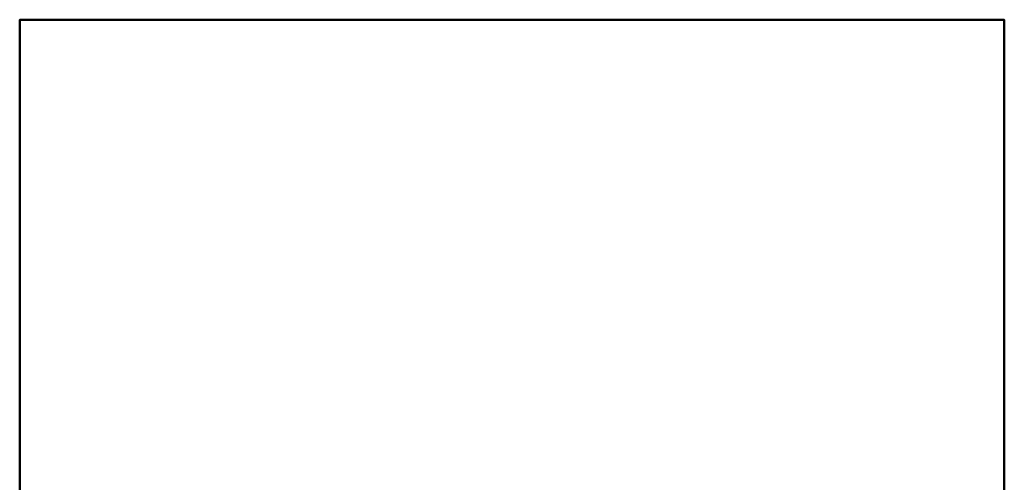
# Model space of a CAD drawing. Header units: millimetres. Extents: x -1219 to 1219, y -1219 to 1219.
# Tile 116 of 116: x -1219 to 1219, y 74 to 1219. Entities that reach past the tile are written whole.
import ezdxf

# ---------------------------------------------------------------- set-up
doc = ezdxf.new("R2010")
doc.units = ezdxf.units.MM
doc.layers.add('E-LITE-EQPM', color=33, linetype='Continuous', lineweight=40)

msp = doc.modelspace()

# ---------------------------------------------------------------- meshes
at = {"layer": 'E-LITE-EQPM'}
mesh = msp.add_polyface(dxfattribs=at)
corners = [(1219.2, 1219.2), (-1219.2, 1219.2), (-1219.2, -1219.2), (1219.2, -1219.2)]
mesh.append_faces([[corners[k] for k in face] for face in [(3, 0, 1, 2)]])
mesh = msp.add_polyface(dxfattribs=at)
corners = [(1219.2, 1219.2, -304.8), (1219.2, -1219.2, -304.8), (-1219.2, -1219.2, -304.8), (-1219.2, 1219.2, -304.8)]
mesh.append_faces([[corners[k] for k in face] for face in [(2, 3, 0, 1)]])
mesh = msp.add_polyface(dxfattribs=at)
corners = [(-1219.2, 1219.2), (1219.2, 1219.2), (1219.2, 1219.2, -304.8), (-1219.2, 1219.2, -304.8)]
mesh.append_faces([[corners[k] for k in face] for face in [(0, 1, 2, 3)]])
mesh = msp.add_polyface(dxfattribs=at)
corners = [(-1219.2, -1219.2), (-1219.2, 1219.2), (-1219.2, 1219.2, -304.8), (-1219.2, -1219.2, -304.8)]
mesh.append_faces([[corners[k] for k in face] for face in [(0, 1, 2, 3)]])
mesh = msp.add_polyface(dxfattribs=at)
corners = [(1219.2, 1219.2), (1219.2, -1219.2), (1219.2, -1219.2, -304.8), (1219.2, 1219.2, -304.8)]
mesh.append_faces([[corners[k] for k in face] for face in [(0, 1, 2, 3)]])

doc.saveas('drawing.dxf')
